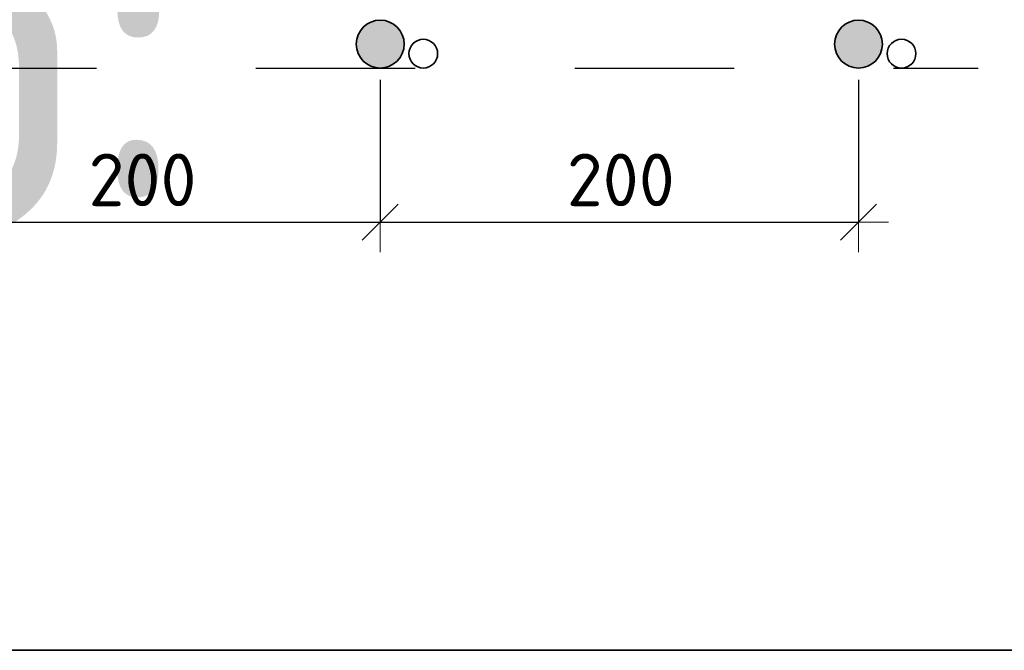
# Model space of a CAD drawing. Header units: metres. Extents: x -38 to 99, y -15 to 21.
# Tile 79 of 88: x 76.516 to 77.133, y 7.672 to 8.067. Entities that reach past the tile are written whole.
import ezdxf

# ---------------------------------------------------------------- set-up
doc = ezdxf.new("R2010")
doc.units = ezdxf.units.M
doc.header["$PDMODE"] = 65
doc.linetypes.add('______2', pattern=[0.0405, 0.03, -0.0105])
doc.layers.add('XR$3$_3898', color=7, linetype='Continuous')
doc.layers.add('XR$5$_3898', color=7, linetype='Continuous')
doc.layers.add('XR$3$Размерная линия_ общее', color=7, linetype='Continuous', lineweight=13)
doc.layers.add('XR$5$Размерная линия_ общее', color=7, linetype='Continuous', lineweight=13)
doc.styles.add('ISOCPEUR', font='txt')
doc.dimstyles.new('DIMSTYLE_8', dxfattribs={"dimtxt": 0.033, "dimasz": 0.0375, "dimexe": 0, "dimexo": 0, "dimgap": 0.0165, "dimtad": 2, "dimdec": 0, "dimlfac": 1000, "dimrnd": 1, "dimzin": 12, "dimdsep": 46, "dimtxsty": 'ISOCPEUR', "dimblk1": 'ALL_ML_STRICH', "dimblk2": 'ALL_ML_STRICH', "dimsah": 1, "dimcen": 0, "dimclrd": 7, "dimclre": 256, "dimclrt": 7, "dimadec": 0, "dimazin": 0, "dimtfac": 1, "dimtdec": 0, "dimtix": 1, "dimtmove": 2, "dimatfit": 3, "dimfxl": 0, "dimtzin": 0, "dimlwd": 0, "dimlwe": -3, "dimarcsym": 0})

# ---------------------------------------------------------------- blocks, each defined once
blk = doc.blocks.new('ALL_ML_STRICH')
at = {"color": 0, "linetype": 'ByBlock', "lineweight": -2}
for p, q in [((0, -0.5), (0, 0.5)), ((-0.3, -0.3), (0.3, 0.3)), ((-1, 0), (0.5, 0))]:
    blk.add_line(p, q, dxfattribs=at)
blk = doc.blocks.new('*D66')
at = {"layer": 'DEFPOINTS', "color": 7, "linetype": 'Continuous', "lineweight": 13, "transparency": 33554687}
for p in [(76.44196, 8.05168), (76.74196, 8.05168), (76.44196, 7.94007)]:
    blk.add_point(p, dxfattribs=at)
at = {"layer": 'XR$3$Размерная линия_ общее', "color": 253, "linetype": 'Continuous', "lineweight": -2, "true_color": 0xa0a0a0, "transparency": 33554687}
for p, q in [((76.44196, 8.02918), (76.44196, 7.94007)), ((76.74196, 8.02918), (76.74196, 7.94007))]:
    blk.add_line(p, q, dxfattribs=at)
at = {"layer": 'XR$3$Размерная линия_ общее', "color": 7, "linetype": 'Continuous', "lineweight": -2, "transparency": 33554687}
blk.add_line((76.44196, 7.94007), (76.74196, 7.94007), dxfattribs=at)
at = {"layer": 'XR$3$Размерная линия_ общее', "color": 7, "linetype": 'Continuous', "lineweight": 13, "transparency": 33554687, "xscale": 0.0375, "yscale": 0.0375, "zscale": 0.0375, "rotation": 180}
blk.add_blockref('ALL_ML_STRICH', (76.44196, 7.94007), dxfattribs=at)
at = {"layer": 'XR$3$Размерная линия_ общее', "color": 7, "linetype": 'Continuous', "lineweight": 13, "transparency": 33554687, "xscale": 0.0375, "yscale": 0.0375, "zscale": 0.0375}
blk.add_blockref('ALL_ML_STRICH', (76.74196, 7.94007), dxfattribs=at)
at = {"layer": 'XR$3$Размерная линия_ общее', "color": 7, "linetype": 'Continuous', "lineweight": 13, "transparency": 33554687, "insert": (76.55896, 7.98307), "char_height": 0.033, "width": 0.00165, "attachment_point": 1, "line_spacing_factor": 0.60241, "style": 'ISOCPEUR'}
blk.add_mtext('200', dxfattribs=at)
blk = doc.blocks.new('*D67')
at = {"layer": 'DEFPOINTS', "color": 7, "linetype": 'Continuous', "lineweight": 13, "transparency": 33554687}
for p in [(76.74196, 8.05168), (77.04196, 8.05168), (76.74196, 7.94007)]:
    blk.add_point(p, dxfattribs=at)
at = {"layer": 'XR$3$Размерная линия_ общее', "color": 253, "linetype": 'Continuous', "lineweight": -2, "true_color": 0xa0a0a0, "transparency": 33554687}
for p, q in [((76.74196, 8.02918), (76.74196, 7.94007)), ((77.04196, 8.02918), (77.04196, 7.94007))]:
    blk.add_line(p, q, dxfattribs=at)
at = {"layer": 'XR$3$Размерная линия_ общее', "color": 7, "linetype": 'Continuous', "lineweight": -2, "transparency": 33554687}
blk.add_line((76.74196, 7.94007), (77.04196, 7.94007), dxfattribs=at)
at = {"layer": 'XR$3$Размерная линия_ общее', "color": 7, "linetype": 'Continuous', "lineweight": 13, "transparency": 33554687, "xscale": 0.0375, "yscale": 0.0375, "zscale": 0.0375, "rotation": 180}
blk.add_blockref('ALL_ML_STRICH', (76.74196, 7.94007), dxfattribs=at)
at = {"layer": 'XR$3$Размерная линия_ общее', "color": 7, "linetype": 'Continuous', "lineweight": 13, "transparency": 33554687, "xscale": 0.0375, "yscale": 0.0375, "zscale": 0.0375}
blk.add_blockref('ALL_ML_STRICH', (77.04196, 7.94007), dxfattribs=at)
at = {"layer": 'XR$3$Размерная линия_ общее', "color": 7, "linetype": 'Continuous', "lineweight": 13, "transparency": 33554687, "insert": (76.85896, 7.98307), "char_height": 0.033, "width": 0.00165, "attachment_point": 1, "line_spacing_factor": 0.60241, "style": 'ISOCPEUR'}
blk.add_mtext('200', dxfattribs=at)
blk = doc.blocks.new('*D349')
at = {"layer": 'DEFPOINTS', "color": 7, "linetype": 'Continuous', "lineweight": 13, "transparency": 33554687}
for p in [(76.44196, 8.05168), (76.74196, 8.05168), (76.44196, 7.94007)]:
    blk.add_point(p, dxfattribs=at)
at = {"layer": 'XR$5$Размерная линия_ общее', "color": 253, "linetype": 'Continuous', "lineweight": -2, "true_color": 0xa0a0a0, "transparency": 33554687}
for p, q in [((76.44196, 8.02918), (76.44196, 7.94007)), ((76.74196, 8.02918), (76.74196, 7.94007))]:
    blk.add_line(p, q, dxfattribs=at)
at = {"layer": 'XR$5$Размерная линия_ общее', "color": 7, "linetype": 'Continuous', "lineweight": -2, "transparency": 33554687}
blk.add_line((76.44196, 7.94007), (76.74196, 7.94007), dxfattribs=at)
at = {"layer": 'XR$5$Размерная линия_ общее', "color": 7, "linetype": 'Continuous', "lineweight": 13, "transparency": 33554687, "xscale": 0.0375, "yscale": 0.0375, "zscale": 0.0375, "rotation": 180}
blk.add_blockref('ALL_ML_STRICH', (76.44196, 7.94007), dxfattribs=at)
at = {"layer": 'XR$5$Размерная линия_ общее', "color": 7, "linetype": 'Continuous', "lineweight": 13, "transparency": 33554687, "xscale": 0.0375, "yscale": 0.0375, "zscale": 0.0375}
blk.add_blockref('ALL_ML_STRICH', (76.74196, 7.94007), dxfattribs=at)
at = {"layer": 'XR$5$Размерная линия_ общее', "color": 7, "linetype": 'Continuous', "lineweight": 13, "transparency": 33554687, "insert": (76.55896, 7.98307), "char_height": 0.033, "width": 0.00165, "attachment_point": 1, "line_spacing_factor": 0.60241, "style": 'ISOCPEUR'}
blk.add_mtext('200', dxfattribs=at)
blk = doc.blocks.new('*D350')
at = {"layer": 'DEFPOINTS', "color": 7, "linetype": 'Continuous', "lineweight": 13, "transparency": 33554687}
for p in [(76.74196, 8.05168), (77.04196, 8.05168), (76.74196, 7.94007)]:
    blk.add_point(p, dxfattribs=at)
at = {"layer": 'XR$5$Размерная линия_ общее', "color": 253, "linetype": 'Continuous', "lineweight": -2, "true_color": 0xa0a0a0, "transparency": 33554687}
for p, q in [((76.74196, 8.02918), (76.74196, 7.94007)), ((77.04196, 8.02918), (77.04196, 7.94007))]:
    blk.add_line(p, q, dxfattribs=at)
at = {"layer": 'XR$5$Размерная линия_ общее', "color": 7, "linetype": 'Continuous', "lineweight": -2, "transparency": 33554687}
blk.add_line((76.74196, 7.94007), (77.04196, 7.94007), dxfattribs=at)
at = {"layer": 'XR$5$Размерная линия_ общее', "color": 7, "linetype": 'Continuous', "lineweight": 13, "transparency": 33554687, "xscale": 0.0375, "yscale": 0.0375, "zscale": 0.0375, "rotation": 180}
blk.add_blockref('ALL_ML_STRICH', (76.74196, 7.94007), dxfattribs=at)
at = {"layer": 'XR$5$Размерная линия_ общее', "color": 7, "linetype": 'Continuous', "lineweight": 13, "transparency": 33554687, "xscale": 0.0375, "yscale": 0.0375, "zscale": 0.0375}
blk.add_blockref('ALL_ML_STRICH', (77.04196, 7.94007), dxfattribs=at)
at = {"layer": 'XR$5$Размерная линия_ общее', "color": 7, "linetype": 'Continuous', "lineweight": 13, "transparency": 33554687, "insert": (76.85896, 7.98307), "char_height": 0.033, "width": 0.00165, "attachment_point": 1, "line_spacing_factor": 0.60241, "style": 'ISOCPEUR'}
blk.add_mtext('200', dxfattribs=at)

msp = doc.modelspace()

# ---------------------------------------------------------------- hatches: boundary and pattern name
at = {"linetype": 'Continuous', "lineweight": 25, "true_color": 0xa2a2a2, "transparency": 33554687}
for points in [[(76.75386, 8.06081), (76.75257, 8.06228), (76.7511, 8.06358), (76.74946, 8.06467), (76.7477, 8.06553), (76.74585, 8.06617), (76.74392, 8.06655), (76.74196, 8.06668), (76.74001, 8.06655), (76.73808, 8.06617), (76.73622, 8.06553), (76.73446, 8.06467), (76.73283, 8.06358), (76.73136, 8.06228), (76.73006, 8.06081), (76.72897, 8.05918), (76.72811, 8.05742), (76.72748, 8.05556), (76.72709, 8.05363), (76.72696, 8.05168), (76.72709, 8.04972), (76.72748, 8.04779), (76.72811, 8.04594), (76.72897, 8.04418), (76.73006, 8.04255), (76.73136, 8.04107), (76.73283, 8.03978), (76.73446, 8.03869), (76.73622, 8.03782), (76.73808, 8.03719), (76.74001, 8.0368), (76.74196, 8.03668), (76.74392, 8.0368), (76.74585, 8.03719), (76.7477, 8.03782), (76.74946, 8.03869), (76.7511, 8.03978), (76.75257, 8.04107), (76.75386, 8.04255), (76.75495, 8.04418), (76.75582, 8.04594), (76.75645, 8.04779), (76.75684, 8.04972), (76.75696, 8.05168), (76.75684, 8.05363), (76.75645, 8.05556), (76.75582, 8.05742), (76.75495, 8.05918)], [(76.75386, 8.06081), (76.75257, 8.06228), (76.7511, 8.06358), (76.74946, 8.06467), (76.7477, 8.06553), (76.74585, 8.06617), (76.74392, 8.06655), (76.74196, 8.06668), (76.74001, 8.06655), (76.73808, 8.06617), (76.73622, 8.06553), (76.73446, 8.06467), (76.73283, 8.06358), (76.73136, 8.06228), (76.73006, 8.06081), (76.72897, 8.05918), (76.72811, 8.05742), (76.72748, 8.05556), (76.72709, 8.05363), (76.72696, 8.05168), (76.72709, 8.04972), (76.72748, 8.04779), (76.72811, 8.04594), (76.72897, 8.04418), (76.73006, 8.04255), (76.73136, 8.04107), (76.73283, 8.03978), (76.73446, 8.03869), (76.73622, 8.03782), (76.73808, 8.03719), (76.74001, 8.0368), (76.74196, 8.03668), (76.74392, 8.0368), (76.74585, 8.03719), (76.7477, 8.03782), (76.74946, 8.03869), (76.7511, 8.03978), (76.75257, 8.04107), (76.75386, 8.04255), (76.75495, 8.04418), (76.75582, 8.04594), (76.75645, 8.04779), (76.75684, 8.04972), (76.75696, 8.05168), (76.75684, 8.05363), (76.75645, 8.05556), (76.75582, 8.05742), (76.75495, 8.05918)], [(77.05386, 8.06081), (77.05257, 8.06228), (77.0511, 8.06358), (77.04946, 8.06467), (77.0477, 8.06553), (77.04585, 8.06617), (77.04392, 8.06655), (77.04196, 8.06668), (77.04001, 8.06655), (77.03808, 8.06617), (77.03622, 8.06553), (77.03446, 8.06467), (77.03283, 8.06358), (77.03136, 8.06228), (77.03006, 8.06081), (77.02897, 8.05918), (77.02811, 8.05742), (77.02748, 8.05556), (77.02709, 8.05363), (77.02696, 8.05168), (77.02709, 8.04972), (77.02748, 8.04779), (77.02811, 8.04594), (77.02897, 8.04418), (77.03006, 8.04255), (77.03136, 8.04107), (77.03283, 8.03978), (77.03446, 8.03869), (77.03622, 8.03782), (77.03808, 8.03719), (77.04001, 8.0368), (77.04196, 8.03668), (77.04392, 8.0368), (77.04585, 8.03719), (77.0477, 8.03782), (77.04946, 8.03869), (77.0511, 8.03978), (77.05257, 8.04107), (77.05386, 8.04255), (77.05495, 8.04418), (77.05582, 8.04594), (77.05645, 8.04779), (77.05684, 8.04972), (77.05696, 8.05168), (77.05684, 8.05363), (77.05645, 8.05556), (77.05582, 8.05742), (77.05495, 8.05918)], [(77.05386, 8.06081), (77.05257, 8.06228), (77.0511, 8.06358), (77.04946, 8.06467), (77.0477, 8.06553), (77.04585, 8.06617), (77.04392, 8.06655), (77.04196, 8.06668), (77.04001, 8.06655), (77.03808, 8.06617), (77.03622, 8.06553), (77.03446, 8.06467), (77.03283, 8.06358), (77.03136, 8.06228), (77.03006, 8.06081), (77.02897, 8.05918), (77.02811, 8.05742), (77.02748, 8.05556), (77.02709, 8.05363), (77.02696, 8.05168), (77.02709, 8.04972), (77.02748, 8.04779), (77.02811, 8.04594), (77.02897, 8.04418), (77.03006, 8.04255), (77.03136, 8.04107), (77.03283, 8.03978), (77.03446, 8.03869), (77.03622, 8.03782), (77.03808, 8.03719), (77.04001, 8.0368), (77.04196, 8.03668), (77.04392, 8.0368), (77.04585, 8.03719), (77.0477, 8.03782), (77.04946, 8.03869), (77.0511, 8.03978), (77.05257, 8.04107), (77.05386, 8.04255), (77.05495, 8.04418), (77.05582, 8.04594), (77.05645, 8.04779), (77.05684, 8.04972), (77.05696, 8.05168), (77.05684, 8.05363), (77.05645, 8.05556), (77.05582, 8.05742), (77.05495, 8.05918)]]:
    msp.add_hatch(color=253, dxfattribs=at).paths.add_polyline_path(points)

# ---------------------------------------------------------------- linework, layer by layer
at = {"color": 8, "linetype": '______2', "lineweight": -3, "true_color": 0x737373, "transparency": 33554687}
msp.add_line((76.06396, 8.03668), (77.11696, 8.03668), dxfattribs=at)
msp.add_line((76.06396, 8.03668), (77.11696, 8.03668), dxfattribs=at)
at = {"color": 7, "linetype": 'Continuous', "lineweight": 35, "transparency": 33554687}
msp.add_line((67.91979, 7.67171), (86.41979, 7.67171), dxfattribs=at)
at = {"layer": 'XR$3$_3898', "color": 7, "linetype": 'Continuous', "lineweight": 35, "transparency": 33554687}
for centre, radius in [((76.74196, 8.05168), 0.015), ((77.04196, 8.05168), 0.015), ((76.76896, 8.04568), 0.009), ((77.06896, 8.04568), 0.009)]:
    msp.add_circle(centre, radius, dxfattribs=at)
at = {"layer": 'XR$5$_3898', "color": 7, "linetype": 'Continuous', "lineweight": 35, "transparency": 33554687}
for centre, radius in [((76.74196, 8.05168), 0.015), ((77.04196, 8.05168), 0.015), ((76.76896, 8.04568), 0.009), ((77.06896, 8.04568), 0.009)]:
    msp.add_circle(centre, radius, dxfattribs=at)

# ---------------------------------------------------------------- texts
at = {"color": 7, "linetype": 'Continuous', "lineweight": 35, "transparency": 33554687, "insert": (75.71936, 7.92796), "char_height": 0.25, "width": 1.1434612, "attachment_point": 7, "style": 'ISOCPEUR'}
msp.add_mtext('\\W0.95;Итого:', dxfattribs=at)

# ---------------------------------------------------------------- dimensions: what is measured, and where the dimension line sits
at = {"layer": 'XR$3$Размерная линия_ общее', "color": 7, "linetype": 'Continuous', "lineweight": 13, "transparency": 33554687}
for base, p1, p2, picture, middle in [((76.74196, 7.94007), (76.44196, 8.02918), (76.74196, 8.02918), '*D66', (76.59196, 7.95657)), ((77.04196, 7.94007), (76.74196, 8.02918), (77.04196, 8.02918), '*D67', (76.89196, 7.95657))]:
    dim = msp.add_linear_dim(base=base, p1=p1, p2=p2, text='200', dimstyle='DIMSTYLE_8', override={"dimpost": '<>', "dimclrd": 7, "dimclre": 253, "dimclrt": 7, "dimlwd": 0, "dimlwe": 65533}, dxfattribs=at)
    dim.commit()
    dim.dimension.update_dxf_attribs({"geometry": picture, "text_midpoint": middle, "dimtype": 160})
at = {"layer": 'XR$5$Размерная линия_ общее', "color": 7, "linetype": 'Continuous', "lineweight": 13, "transparency": 33554687}
for base, p1, p2, picture, middle in [((76.74196, 7.94007), (76.44196, 8.02918), (76.74196, 8.02918), '*D349', (76.59196, 7.95657)), ((77.04196, 7.94007), (76.74196, 8.02918), (77.04196, 8.02918), '*D350', (76.89196, 7.95657))]:
    dim = msp.add_linear_dim(base=base, p1=p1, p2=p2, text='200', dimstyle='DIMSTYLE_8', override={"dimpost": '<>', "dimclrd": 7, "dimclre": 253, "dimclrt": 7, "dimlwd": 0, "dimlwe": 65533}, dxfattribs=at)
    dim.commit()
    dim.dimension.update_dxf_attribs({"geometry": picture, "text_midpoint": middle, "dimtype": 160})

doc.saveas('drawing.dxf')
